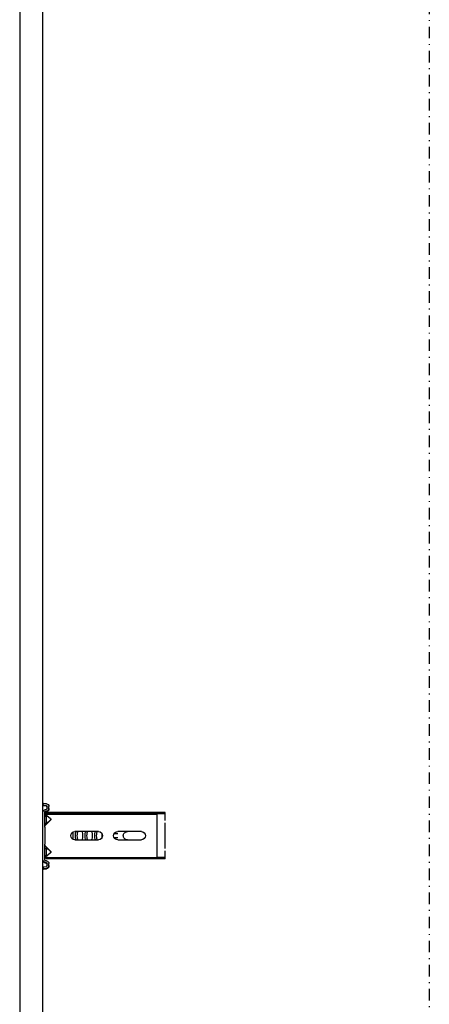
# Model space of a CAD drawing. Header units: centimetres. Extents: x 0 to 55409, y -2708 to 14680.
# Tile 165 of 215: x 50528 to 50573, y 5465 to 5573. Entities that reach past the tile are written whole.
import ezdxf

# ---------------------------------------------------------------- set-up
doc = ezdxf.new("R2010")
doc.units = ezdxf.units.CM
doc.header["$LTSCALE"] = 0.01
doc.linetypes.add('DASHDOT2', pattern=[12.7, 6.35, -3.175, 0, -3.175])
doc.layers.add('A-Grid', color=191, linetype='DASHDOT2')
doc.layers.add('A-konstrukcja', color=7, linetype='Continuous')

# ---------------------------------------------------------------- blocks, each defined once
blk = doc.blocks.new('A$7E8814A102C37C')
at = {"layer": 'A-Grid', "ltscale": 20}
blk.add_lwpolyline([(1000, -50), (1000, -2068)], dxfattribs=at)
blk = doc.blocks.new('A$7E8814B27261F1')
at = {"color": 7, "linetype": 'Continuous'}
for p, q in [((711.3, 325.5), (4186.6, 325.5)), ((4186.6, 300), (711.3, 300)), ((2893.8, 299.7), (2891.8, 299.5)), ((2892.2, 296.1), (2891.8, 299.5)), ((2894.5, 299.7), (2893.8, 299.7)), ((2894.2, 296.4), (2893.8, 299.7)), ((2894.9, 296.4), (2894.5, 299.7)), ((2897.4, 295.5), (2895.2, 295.5)), ((2897.4, 293.5), (2895.2, 293.5)), ((2898.1, 293.5), (2897.4, 293.5)), ((2898.5, 297.4), (2898.4, 296.4)), ((2900.5, 297.1), (2900.4, 296.1)), ((2901.2, 297.1), (2901.1, 296.1)), ((2953.7, 300), (2901.5, 300)), ((2917.8, 298), (2901.5, 298)), ((2902.3, 295.6), (2901.8, 295.1)), ((2901.8, 294.8), (2901.8, 295.1)), ((2901.8, 226.5), (2901.8, 294.8)), ((2902.3, 296.6), (2903.5, 297.5)), ((2902.3, 296.6), (2902.3, 286.5)), ((2903.5, 297.5), (2908.6, 291.7)), ((2903.5, 297.5), (2903.5, 286.5)), ((2905.9, 298), (2905.9, 296)), ((2913.9, 296), (2905.9, 296)), ((2910.3, 291.6), (2915.9, 297.2)), ((2913.2, 295.2), (2910.7, 292.3)), ((2913.9, 296), (2913.9, 298)), ((2914.4, 296), (2913.9, 296)), ((2914.4, 296), (2914.4, 298)), ((2917.8, 298), (2920.1, 298)), ((2920.1, 298), (2934.4, 298)), ((2934.4, 298), (2936.7, 298)), ((2953.7, 298), (2936.7, 298)), ((2938.7, 297.2), (2944.3, 291.6)), ((2941.4, 298), (2941.4, 296)), ((2949.4, 296), (2941.4, 296)), ((2943.9, 292.3), (2941.4, 295.2)), ((2946, 291.7), (2951.1, 297.5)), ((2949.4, 296), (2949.4, 298)), ((2949.8, 296), (2949.4, 296)), ((2949.9, 296.1), (2949.9, 298)), ((2951.1, 297.5), (2952.2, 296.6)), ((2951.1, 297.5), (2951.1, 286.5)), ((2952.2, 296.6), (2952.2, 286.5)), ((2952.8, 295.1), (2952.2, 295.6)), ((2952.8, 294.8), (2952.8, 295.1)), ((2952.8, 226.5), (2952.8, 294.8)), ((2954.5, 300), (2953.7, 300)), ((2954.8, 296.1), (2954.7, 297.1)), ((2956.8, 296.4), (2956.7, 297.4)), ((2957.5, 296.4), (2957.4, 297.4)), ((2960, 295.5), (2957.8, 295.5)), ((2960, 293.5), (2957.8, 293.5)), ((2960.7, 293.5), (2960, 293.5)), ((2961.4, 299.7), (2961, 296.4)), ((2962.1, 299.7), (2961.4, 299.7)), ((2961.4, 299.7), (2963.4, 299.5)), ((2962.1, 299.7), (2964.1, 299.5)), ((2963.4, 299.5), (2963, 296.1)), ((2964.1, 299.5), (2963.4, 299.5)), ((2964.1, 299.5), (2963.7, 296.1)), ((2902.3, 286.5), (2902.3, 175)), ((2903.5, 286.5), (2903.5, 175)), ((2951.1, 286.5), (2951.1, 175)), ((2952.2, 286.5), (2952.2, 175)), ((2922.8, 239), (2922.8, 265)), ((2931.8, 265), (2931.8, 239)), ((2901.8, 214.8), (2901.8, 226.5)), ((2922.8, 192), (2922.8, 218)), ((2924.8, 221.7), (2924.8, 218)), ((2929.8, 218), (2929.8, 221.7)), ((2931.8, 218), (2931.8, 192)), ((2952.8, 214.8), (2952.8, 226.5)), ((2901.8, 165.8), (2901.8, 214.8)), ((2952.8, 165.8), (2952.8, 214.8)), ((2902.3, 175), (2903.5, 175)), ((2903.2, 165.8), (2903.2, 175)), ((2903.5, 175), (2908.6, 175)), ((2908.6, 175), (2910.3, 175)), ((2910.3, 175), (2915.9, 175)), ((2915.9, 175), (2917.8, 175)), ((2917.8, 175), (2936.7, 175)), ((2936.7, 175), (2938.7, 175)), ((2938.7, 175), (2944.3, 175)), ((2944.3, 175), (2946, 175)), ((2946, 175), (2951.1, 175)), ((2951.1, 175), (2952.2, 175)), ((2951.4, 165.8), (2951.4, 175)), ((2903.2, 165.8), (2901.8, 165.8)), ((2906.9, 165.8), (2903.2, 165.8)), ((2910.7, 165.8), (2906.9, 165.8)), ((2916.2, 165.8), (2913.2, 165.8)), ((2938.4, 165.8), (2916.2, 165.8)), ((2941.4, 165.8), (2938.4, 165.8)), ((2947.7, 165.8), (2943.9, 165.8)), ((2951.4, 165.8), (2947.7, 165.8)), ((2952.8, 165.8), (2951.4, 165.8))]:
    blk.add_line(p, q, dxfattribs=at)
for centre, radius, start, end in [((2908.8, 294), 2.5, 269.1807, 318.2563), ((2916.2, 292.5), 4, 118.955, 138.2563), ((2916.2, 292.5), 4, 106.0382, 116.0421), ((2917.8, 295.3), 2.7, 90, 135), ((2936.7, 295.3), 2.7, 45, 90), ((2938.4, 292.5), 4, 41.7437, 73.9618), ((2945.8, 294), 2.5, 221.7437, 270.4704), ((2909.5, 292.5), 1.2, 221, 315), ((2945.1, 292.5), 1.2, 225, 319), ((2927.3, 265), 4.5, 0, 180), ((2927.3, 239), 4.5, 180, 0), ((2927.3, 218), 4.5, 0, 180), ((2927.3, 207.3), 4.5, 155.1667, 180), ((2927.3, 207.3), 4.5, 112.113, 155.1667), ((2927.3, 207.3), 4.5, 67.887, 112.113), ((2927.3, 207.3), 4.5, 24.8333, 67.887), ((2927.3, 207.3), 4.5, 0, 24.8333), ((2927.3, 192), 4.5, 180, 0)]:
    blk.add_arc(centre, radius, start, end, dxfattribs=at)
for centre, major_axis, ratio, start_param, end_param in [((2895.2, 296.5), (0, -3), 0.999962, 4.834562, 6.283185), ((2895.2, 296.5), (0, -1), 0.999962, 4.834562, 6.283185), ((2895.9, 296.5), (0, -1), 0.999962, 4.834562, 6.283185), ((2897.4, 296.5), (0, 1), 0.999962, 3.141593, 4.590216), ((2897.4, 296.5), (0, 3), 0.999962, 3.141593, 4.590216), ((2898.1, 296.5), (0, 3), 0.999962, 3.141593, 4.590216), ((2901.5, 297), (0, 3), 0.999962, 0, 1.448623), ((2901.5, 297), (0, 1), 0.999962, 0, 1.448623), ((2902.2, 297), (0, 1), 0.999962, 0, 1.448623), ((2953.7, 297), (0, -3), 0.999962, 1.692969, 3.141593), ((2953.7, 297), (0, -1), 0.999962, 1.692969, 3.141593), ((2954.5, 297), (0, -3), 0.999962, 1.692969, 3.141593), ((2957.8, 296.5), (0, -3), 0.999962, 4.834562, 6.283185), ((2957.8, 296.5), (0, -1), 0.999962, 4.834562, 6.283185), ((2958.5, 296.5), (0, -1), 0.999962, 4.834562, 6.283185), ((2960, 296.5), (0, 1), 0.999962, 3.141593, 4.590216), ((2960, 296.5), (0, 3), 0.999962, 3.141593, 4.590216), ((2960.7, 296.5), (0, 3), 0.999962, 3.141593, 4.590216), ((2927.3, 263.3), (4.5, 0), 0.220826, 0, 3.141593), ((2927.3, 261.3), (-4.5, 0), 0.220826, 3.141593, 6.283185), ((2927.3, 268.1), (-4.5, 0), 0.220826, 0.603213, 2.538379), ((2927.3, 257.5), (-4.5, 0), 0.220826, 0, 3.141593), ((2927.3, 252.7), (4.5, 0), 0.220826, 0, 3.141593), ((2927.3, 250.7), (-4.5, 0), 0.220826, 3.141593, 6.283185), ((2927.3, 246.9), (-4.5, 0), 0.220826, 0, 3.141593), ((2927.3, 242.1), (4.5, 0), 0.220826, 0, 3.141593), ((2927.3, 240.1), (-4.5, 0), 0.220826, 3.141593, 6.283185), ((2927.3, 236.3), (-4.5, 0), 0.220826, 0.871062, 2.270531)]:
    blk.add_ellipse(centre, major_axis=major_axis, ratio=ratio, start_param=start_param, end_param=end_param, dxfattribs=at)

msp = doc.modelspace()

# ---------------------------------------------------------------- block references
at = {"layer": 'A-Grid', "lineweight": -3}
msp.add_blockref('A$7E8814A102C37C', (49572.82, 6187.604), dxfattribs=at)
at = {"layer": 'A-konstrukcja', "xscale": -0.1, "yscale": 0.1, "zscale": 0.1, "rotation": 90.00000000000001}
msp.add_blockref('A$7E8814B27261F1', (50560.429, 5776.583), dxfattribs=at)

doc.saveas('drawing.dxf')
